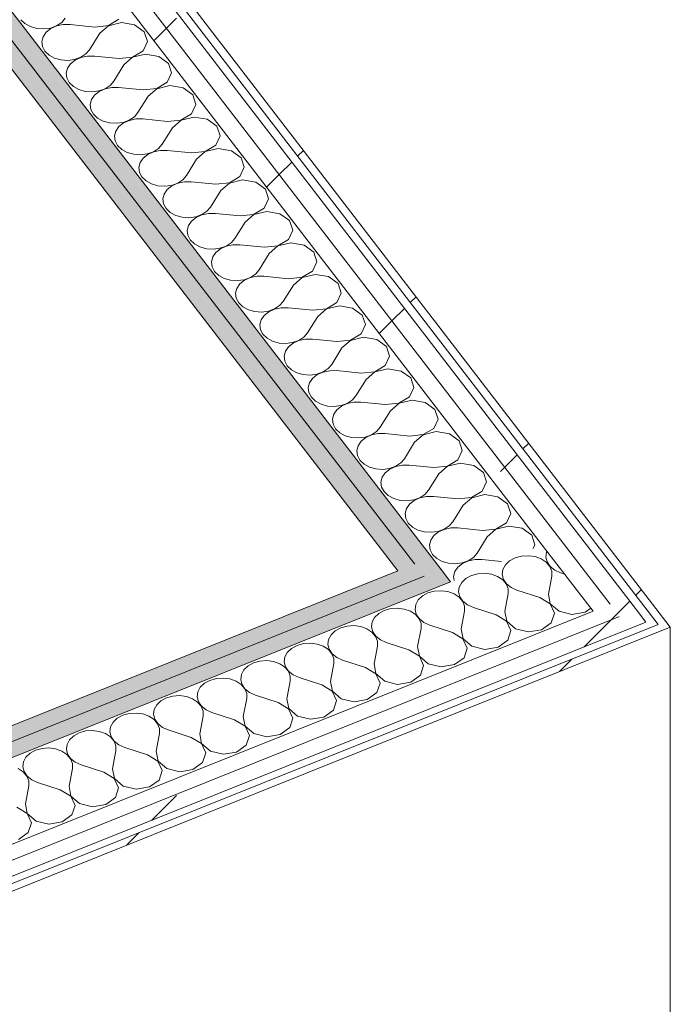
# Model space of a CAD drawing. Header units: millimetres. Extents: x -2220 to 52371, y -4077 to 6953.
# Tile 214 of 256: x 28670 to 29132, y 1370 to 2069. Entities that reach past the tile are written whole.
import ezdxf

# ---------------------------------------------------------------- set-up
doc = ezdxf.new("R2010")
doc.units = ezdxf.units.MM
doc.header["$MEASUREMENT"] = 0
doc.linetypes.add('Wipeout_Contour', pattern=[1000, 0, -1000])
doc.layers.add('Nuevo_08_E_Envans secs', color=7, linetype='Continuous')
doc.layers.add('Nuevo_08_E_Envans secs_Pluma_Nº__1', color=7, linetype='Continuous', lineweight=5)
doc.layers.add('Nuevo_08_E_Envans secs_Pluma_Nº__47', color=7, linetype='Continuous', lineweight=20)
for name, color, linetype, lineweight, true_color in [('Nuevo_08_E_Envans secs_Pluma_Nº__102', 7, 'Continuous', 5, 0xcccccc), ('Nuevo_08_E_Envans secs_Pluma_Nº__171', 171, 'Continuous', 13, 0xaaaaff), ('Nuevo_08_E_Envans secs_Pluma_Nº__177', 7, 'Continuous', 15, 0xf7e046), ('Nuevo_08_E_Envans secs_Pluma_Nº__79', 7, 'Continuous', 5, 0xaaffd5)]:
    doc.layers.add(name, color=color, linetype=linetype, lineweight=lineweight, true_color=true_color)
pattern_1 = [(45, (42615.74, 4689.65), (-183.8478, 183.8478), [195, -65]), (45, (42615.74, 4873.5), (-183.8478, 183.8478), [195, -65])]

# ---------------------------------------------------------------- blocks, each defined once
blk = doc.blocks.new('*X301', base_point=(42615.74, 4689.65))
at = {"layer": 'Nuevo_08_E_Envans secs_Pluma_Nº__102', "color": 254, "linetype": 'Continuous', "lineweight": 5, "true_color": 0xcccccc}
for p, q in [((29043.9, 1691.14), (29043.44, 1687.63)), ((29044.22, 1691.73), (29043.9, 1691.14)), ((29017.7, 1684.83), (29014.75, 1682.02)), ((29021.6, 1686.95), (29017.7, 1684.83)), ((29026.15, 1688.22), (29021.6, 1686.95)), ((29031.01, 1688.54), (29026.15, 1688.22)), ((29035.81, 1687.89), (29031.01, 1688.54)), ((29040.17, 1686.32), (29035.81, 1687.89)), ((29043.78, 1683.95), (29040.17, 1686.32)), ((29043.44, 1687.63), (29044.32, 1684.16)), ((29044.32, 1684.16), (29046.48, 1681)), ((29012.97, 1678.73), (29012.51, 1675.23)), ((29014.75, 1682.02), (29012.97, 1678.73)), ((29046.35, 1680.95), (29043.78, 1683.95)), ((29047.69, 1677.56), (29046.35, 1680.95)), ((29046.48, 1681), (29049.75, 1678.39)), ((29047.7, 1674.04), (29047.69, 1677.56)), ((29049.75, 1678.39), (29053.89, 1676.52)), ((28986.77, 1672.42), (28983.82, 1669.61)), ((28990.67, 1674.54), (28986.77, 1672.42)), ((28995.22, 1675.81), (28990.67, 1674.54)), ((29000.08, 1676.14), (28995.22, 1675.81)), ((29004.88, 1675.49), (29000.08, 1676.14)), ((29009.24, 1673.92), (29004.88, 1675.49)), ((29012.85, 1671.54), (29009.24, 1673.92)), ((29012.51, 1675.23), (29013.39, 1671.76)), ((29015.42, 1668.55), (29012.85, 1671.54)), ((29013.39, 1671.76), (29015.55, 1668.6)), ((29045.29, 1661.38), (29047.7, 1674.04)), ((29056.62, 1675.64), (29053.89, 1676.52)), ((28964.29, 1663.41), (28959.74, 1662.14)), ((28969.15, 1663.73), (28964.29, 1663.41)), ((28973.95, 1663.08), (28969.15, 1663.73)), ((28982.04, 1666.33), (28981.58, 1662.82)), ((28983.82, 1669.61), (28982.04, 1666.33)), ((29016.76, 1665.16), (29015.42, 1668.55)), ((29015.55, 1668.6), (29018.82, 1665.98)), ((29016.77, 1661.63), (29016.76, 1665.16)), ((29018.82, 1665.98), (29022.96, 1664.11)), ((29039.1, 1658.9), (29022.96, 1664.11)), ((28952.89, 1657.21), (28951.12, 1653.92)), ((28955.84, 1660.02), (28952.89, 1657.21)), ((28959.74, 1662.14), (28955.84, 1660.02)), ((28978.31, 1661.51), (28973.95, 1663.08)), ((28981.92, 1659.14), (28978.31, 1661.51)), ((28981.58, 1662.82), (28982.46, 1659.35)), ((28984.49, 1656.14), (28981.92, 1659.14)), ((28982.46, 1659.35), (28984.62, 1656.19)), ((28985.83, 1652.75), (28984.49, 1656.14)), ((28984.62, 1656.19), (28987.89, 1653.58)), ((29014.36, 1648.98), (29016.77, 1661.63)), ((29046.51, 1654.42), (29039.1, 1658.9)), ((29045.29, 1661.38), (29046.64, 1654.47)), ((28928.81, 1649.73), (28924.91, 1647.61)), ((28933.36, 1651), (28928.81, 1649.73)), ((28938.22, 1651.33), (28933.36, 1651)), ((28943.02, 1650.68), (28938.22, 1651.33)), ((28947.39, 1649.11), (28943.02, 1650.68)), ((28951.12, 1653.92), (28950.65, 1650.42)), ((28950.65, 1650.42), (28951.53, 1646.95)), ((28983.43, 1636.57), (28985.84, 1649.23)), ((28985.84, 1649.23), (28985.83, 1652.75)), ((28987.89, 1653.58), (28992.03, 1651.71)), ((29008.17, 1646.5), (28992.03, 1651.71)), ((29049.55, 1647.79), (29046.51, 1654.42)), ((29046.64, 1654.47), (29052.82, 1649.1)), ((29071.39, 1648.47), (29075.34, 1651.31)), ((28921.96, 1644.8), (28920.19, 1641.52)), ((28924.91, 1647.61), (28921.96, 1644.8)), ((28950.99, 1646.73), (28947.39, 1649.11)), ((28953.56, 1643.74), (28950.99, 1646.73)), ((28951.53, 1646.95), (28953.69, 1643.79)), ((28954.91, 1640.35), (28953.56, 1643.74)), ((28953.69, 1643.79), (28956.96, 1641.17)), ((29015.58, 1642.01), (29008.17, 1646.5)), ((29014.36, 1648.98), (29015.71, 1642.06)), ((29047.31, 1641), (29049.55, 1647.79)), ((29052.82, 1649.1), (29061.98, 1646.88)), ((29061.98, 1646.88), (29071.39, 1648.47)), ((28893.98, 1635.21), (28891.03, 1632.4)), ((28897.88, 1637.33), (28893.98, 1635.21)), ((28902.43, 1638.6), (28897.88, 1637.33)), ((28907.29, 1638.92), (28902.43, 1638.6)), ((28912.09, 1638.27), (28907.29, 1638.92)), ((28916.46, 1636.7), (28912.09, 1638.27)), ((28920.06, 1634.33), (28916.46, 1636.7)), ((28920.19, 1641.52), (28919.72, 1638.01)), ((28919.72, 1638.01), (28920.6, 1634.54)), ((28952.5, 1624.17), (28954.91, 1636.82)), ((28954.91, 1636.82), (28954.91, 1640.35)), ((28956.96, 1641.17), (28961.1, 1639.31)), ((28977.24, 1634.09), (28961.1, 1639.31)), ((28983.43, 1636.57), (28984.78, 1629.66)), ((29018.62, 1635.39), (29015.58, 1642.01)), ((29015.71, 1642.06), (29021.89, 1636.7)), ((29016.38, 1628.59), (29018.62, 1635.39)), ((29021.89, 1636.7), (29031.05, 1634.48)), ((29031.05, 1634.48), (29040.46, 1636.07)), ((29040.46, 1636.07), (29047.31, 1641)), ((28889.26, 1629.11), (28888.79, 1625.61)), ((28891.03, 1632.4), (28889.26, 1629.11)), ((28922.64, 1631.33), (28920.06, 1634.33)), ((28920.6, 1634.54), (28922.76, 1631.38)), ((28923.98, 1627.94), (28922.64, 1631.33)), ((28922.76, 1631.38), (28926.03, 1628.77)), ((28926.03, 1628.77), (28930.17, 1626.9)), ((28984.65, 1629.61), (28977.24, 1634.09)), ((28987.69, 1622.98), (28984.65, 1629.61)), ((28984.78, 1629.66), (28990.96, 1624.29)), ((29009.53, 1623.66), (29016.38, 1628.59)), ((28863.05, 1622.8), (28860.1, 1619.99)), ((28866.95, 1624.92), (28863.05, 1622.8)), ((28871.5, 1626.19), (28866.95, 1624.92)), ((28876.36, 1626.52), (28871.5, 1626.19)), ((28881.16, 1625.87), (28876.36, 1626.52)), ((28885.53, 1624.3), (28881.16, 1625.87)), ((28889.13, 1621.92), (28885.53, 1624.3)), ((28888.79, 1625.61), (28889.67, 1622.14)), ((28891.71, 1618.93), (28889.13, 1621.92)), ((28889.67, 1622.14), (28891.83, 1618.98)), ((28921.57, 1611.76), (28923.98, 1624.42)), ((28923.98, 1624.42), (28923.98, 1627.94)), ((28946.31, 1621.69), (28930.17, 1626.9)), ((28953.72, 1617.2), (28946.31, 1621.69)), ((28952.5, 1624.17), (28953.85, 1617.25)), ((28985.45, 1616.19), (28987.69, 1622.98)), ((28990.96, 1624.29), (29000.12, 1622.07)), ((29000.12, 1622.07), (29009.53, 1623.66)), ((28858.33, 1616.71), (28857.86, 1613.2)), ((28860.1, 1619.99), (28858.33, 1616.71)), ((28893.05, 1615.54), (28891.71, 1618.93)), ((28891.83, 1618.98), (28895.1, 1616.36)), ((28893.05, 1612.01), (28893.05, 1615.54)), ((28895.1, 1616.36), (28899.24, 1614.5)), ((28915.39, 1609.28), (28899.24, 1614.5)), ((28956.76, 1610.58), (28953.72, 1617.2)), ((28953.85, 1617.25), (28960.03, 1611.89)), ((28978.61, 1611.26), (28985.45, 1616.19)), ((28829.17, 1607.59), (28827.4, 1604.31)), ((28832.12, 1610.4), (28829.17, 1607.59)), ((28836.02, 1612.52), (28832.12, 1610.4)), ((28840.57, 1613.79), (28836.02, 1612.52)), ((28845.43, 1614.11), (28840.57, 1613.79)), ((28850.23, 1613.46), (28845.43, 1614.11)), ((28854.6, 1611.89), (28850.23, 1613.46)), ((28858.2, 1609.52), (28854.6, 1611.89)), ((28857.86, 1613.2), (28858.74, 1609.73)), ((28860.78, 1606.52), (28858.2, 1609.52)), ((28858.74, 1609.73), (28860.9, 1606.57)), ((28890.64, 1599.36), (28893.05, 1612.01)), ((28922.79, 1604.8), (28915.39, 1609.28)), ((28921.57, 1611.76), (28922.92, 1604.85)), ((28954.52, 1603.78), (28956.76, 1610.58)), ((28960.03, 1611.89), (28969.19, 1609.67)), ((28969.19, 1609.67), (28978.61, 1611.26)), ((28809.64, 1601.38), (28805.09, 1600.11)), ((28814.5, 1601.71), (28809.64, 1601.38)), ((28819.3, 1601.06), (28814.5, 1601.71)), ((28823.67, 1599.49), (28819.3, 1601.06)), ((28827.4, 1604.31), (28826.93, 1600.8)), ((28826.93, 1600.8), (28827.81, 1597.33)), ((28862.12, 1603.13), (28860.78, 1606.52)), ((28860.9, 1606.57), (28864.17, 1603.96)), ((28862.12, 1599.61), (28862.12, 1603.13)), ((28864.17, 1603.96), (28868.31, 1602.09)), ((28884.46, 1596.88), (28868.31, 1602.09)), ((28925.83, 1598.17), (28922.79, 1604.8)), ((28922.92, 1604.85), (28929.1, 1599.48)), ((28947.68, 1598.85), (28954.52, 1603.78)), ((28798.24, 1595.18), (28796.47, 1591.9)), ((28801.19, 1597.99), (28798.24, 1595.18)), ((28805.09, 1600.11), (28801.19, 1597.99)), ((28827.27, 1597.11), (28823.67, 1599.49)), ((28829.85, 1594.12), (28827.27, 1597.11)), ((28827.81, 1597.33), (28829.97, 1594.17)), ((28831.19, 1590.73), (28829.85, 1594.12)), ((28829.97, 1594.17), (28833.24, 1591.55)), ((28859.71, 1586.95), (28862.12, 1599.61)), ((28891.87, 1592.39), (28884.46, 1596.88)), ((28890.64, 1599.36), (28891.99, 1592.44)), ((28923.59, 1591.38), (28925.83, 1598.17)), ((28929.1, 1599.48), (28938.26, 1597.26)), ((28938.26, 1597.26), (28947.68, 1598.85)), ((28774.16, 1587.71), (28770.26, 1585.59)), ((28778.71, 1588.98), (28774.16, 1587.71)), ((28783.57, 1589.3), (28778.71, 1588.98)), ((28788.37, 1588.65), (28783.57, 1589.3)), ((28792.74, 1587.08), (28788.37, 1588.65)), ((28796.35, 1584.71), (28792.74, 1587.08)), ((28796.47, 1591.9), (28796, 1588.39)), ((28796, 1588.39), (28796.88, 1584.92)), ((28828.78, 1574.55), (28831.2, 1587.2)), ((28831.2, 1587.2), (28831.19, 1590.73)), ((28833.24, 1591.55), (28837.38, 1589.69)), ((28853.53, 1584.47), (28837.38, 1589.69)), ((28859.71, 1586.95), (28861.06, 1580.04)), ((28894.9, 1585.77), (28891.87, 1592.39)), ((28891.99, 1592.44), (28898.17, 1587.08)), ((28898.17, 1587.08), (28907.33, 1584.86)), ((28907.33, 1584.86), (28916.75, 1586.45)), ((28916.75, 1586.45), (28923.59, 1591.38)), ((28765.54, 1579.5), (28765.07, 1575.99)), ((28767.31, 1582.78), (28765.54, 1579.5)), ((28770.26, 1585.59), (28767.31, 1582.78)), ((28798.92, 1581.71), (28796.35, 1584.71)), ((28796.88, 1584.92), (28799.04, 1581.76)), ((28800.26, 1578.32), (28798.92, 1581.71)), ((28799.04, 1581.76), (28802.31, 1579.15)), ((28860.94, 1579.99), (28853.53, 1584.47)), ((28863.98, 1573.36), (28860.94, 1579.99)), ((28861.06, 1580.04), (28867.24, 1574.67)), ((28892.67, 1578.97), (28894.9, 1585.77)), ((28739.33, 1573.18), (28736.38, 1570.37)), ((28743.23, 1575.3), (28739.33, 1573.18)), ((28747.78, 1576.57), (28743.23, 1575.3)), ((28752.64, 1576.9), (28747.78, 1576.57)), ((28757.44, 1576.25), (28752.64, 1576.9)), ((28761.81, 1574.68), (28757.44, 1576.25)), ((28765.42, 1572.3), (28761.81, 1574.68)), ((28765.07, 1575.99), (28765.95, 1572.52)), ((28767.99, 1569.31), (28765.42, 1572.3)), ((28765.95, 1572.52), (28768.11, 1569.36)), ((28797.85, 1562.14), (28800.27, 1574.8)), ((28800.27, 1574.8), (28800.26, 1578.32)), ((28802.31, 1579.15), (28806.45, 1577.28)), ((28822.6, 1572.07), (28806.45, 1577.28)), ((28828.78, 1574.55), (28830.13, 1567.63)), ((28861.74, 1566.57), (28863.98, 1573.36)), ((28867.24, 1574.67), (28876.4, 1572.45)), ((28876.4, 1572.45), (28885.82, 1574.04)), ((28885.82, 1574.04), (28892.67, 1578.97)), ((28734.61, 1567.09), (28734.14, 1563.58)), ((28736.38, 1570.37), (28734.61, 1567.09)), ((28769.33, 1565.92), (28767.99, 1569.31)), ((28768.11, 1569.36), (28771.39, 1566.74)), ((28769.34, 1562.39), (28769.33, 1565.92)), ((28771.39, 1566.74), (28775.52, 1564.88)), ((28830.01, 1567.58), (28822.6, 1572.07)), ((28833.05, 1560.96), (28830.01, 1567.58)), ((28830.13, 1567.63), (28836.31, 1562.27)), ((28854.89, 1561.64), (28861.74, 1566.57)), ((28708.4, 1560.78), (28705.45, 1557.97)), ((28712.3, 1562.9), (28708.4, 1560.78)), ((28716.86, 1564.17), (28712.3, 1562.9)), ((28721.71, 1564.49), (28716.86, 1564.17)), ((28726.51, 1563.84), (28721.71, 1564.49)), ((28730.88, 1562.27), (28726.51, 1563.84)), ((28734.49, 1559.9), (28730.88, 1562.27)), ((28734.14, 1563.58), (28735.03, 1560.11)), ((28737.06, 1556.9), (28734.49, 1559.9)), ((28735.03, 1560.11), (28737.18, 1556.95)), ((28766.92, 1549.74), (28769.34, 1562.39)), ((28791.67, 1559.66), (28775.52, 1564.88)), ((28799.08, 1555.18), (28791.67, 1559.66)), ((28797.85, 1562.14), (28799.2, 1555.23)), ((28830.81, 1554.16), (28833.05, 1560.96)), ((28836.31, 1562.27), (28845.48, 1560.05)), ((28845.48, 1560.05), (28854.89, 1561.64)), ((28685.93, 1551.76), (28681.37, 1550.49)), ((28690.79, 1552.09), (28685.93, 1551.76)), ((28695.58, 1551.44), (28690.79, 1552.09)), ((28699.95, 1549.87), (28695.58, 1551.44)), ((28703.68, 1554.69), (28703.22, 1551.18)), ((28705.45, 1557.97), (28703.68, 1554.69)), ((28738.4, 1553.51), (28737.06, 1556.9)), ((28737.18, 1556.95), (28740.46, 1554.34)), ((28738.41, 1549.99), (28738.4, 1553.51)), ((28740.46, 1554.34), (28744.59, 1552.47)), ((28760.74, 1547.26), (28744.59, 1552.47)), ((28802.12, 1548.55), (28799.08, 1555.18)), ((28799.2, 1555.23), (28805.38, 1549.86)), ((28823.96, 1549.23), (28830.81, 1554.16)), ((28674.52, 1545.56), (28672.75, 1542.28)), ((28677.47, 1548.37), (28674.52, 1545.56)), ((28681.37, 1550.49), (28677.47, 1548.37)), ((28703.56, 1547.49), (28699.95, 1549.87)), ((28703.22, 1551.18), (28704.1, 1547.71)), ((28706.13, 1544.5), (28703.56, 1547.49)), ((28704.1, 1547.71), (28706.25, 1544.55)), ((28707.47, 1541.11), (28706.13, 1544.5)), ((28706.25, 1544.55), (28709.53, 1541.93)), ((28735.99, 1537.33), (28738.41, 1549.99)), ((28768.15, 1542.77), (28760.74, 1547.26)), ((28766.92, 1549.74), (28768.27, 1542.82)), ((28799.88, 1541.76), (28802.12, 1548.55)), ((28805.38, 1549.86), (28814.55, 1547.64)), ((28814.55, 1547.64), (28823.96, 1549.23)), ((28672.63, 1535.09), (28669.02, 1537.46)), ((28672.75, 1542.28), (28672.29, 1538.77)), ((28672.29, 1538.77), (28673.17, 1535.31)), ((28705.07, 1524.93), (28707.48, 1537.59)), ((28707.48, 1537.59), (28707.47, 1541.11)), ((28709.53, 1541.93), (28713.66, 1540.07)), ((28729.81, 1534.85), (28713.66, 1540.07)), ((28735.99, 1537.33), (28737.34, 1530.42)), ((28771.19, 1536.15), (28768.15, 1542.77)), ((28768.27, 1542.82), (28774.45, 1537.46)), ((28774.45, 1537.46), (28783.62, 1535.24)), ((28793.03, 1536.83), (28799.88, 1541.76)), ((28675.2, 1532.09), (28672.63, 1535.09)), ((28673.17, 1535.31), (28675.32, 1532.14)), ((28676.54, 1528.71), (28675.2, 1532.09)), ((28675.32, 1532.14), (28678.6, 1529.53)), ((28737.22, 1530.37), (28729.81, 1534.85)), ((28740.26, 1523.74), (28737.22, 1530.37)), ((28737.34, 1530.42), (28743.52, 1525.05)), ((28768.95, 1529.35), (28771.19, 1536.15)), ((28783.62, 1535.24), (28793.03, 1536.83)), ((28674.14, 1512.52), (28676.55, 1525.18)), ((28676.55, 1525.18), (28676.54, 1528.71)), ((28678.6, 1529.53), (28682.73, 1527.66)), ((28698.88, 1522.45), (28682.73, 1527.66)), ((28705.07, 1524.93), (28706.41, 1518.01)), ((28738.02, 1516.95), (28740.26, 1523.74)), ((28743.52, 1525.05), (28752.69, 1522.83)), ((28752.69, 1522.83), (28762.1, 1524.42)), ((28762.1, 1524.42), (28768.95, 1529.35)), ((28706.29, 1517.96), (28698.88, 1522.45)), ((28709.33, 1511.34), (28706.29, 1517.96)), ((28706.41, 1518.01), (28712.59, 1512.65)), ((28731.17, 1512.02), (28738.02, 1516.95)), ((28675.36, 1505.56), (28667.95, 1510.04)), ((28674.14, 1512.52), (28675.48, 1505.61)), ((28707.09, 1504.54), (28709.33, 1511.34)), ((28712.59, 1512.65), (28721.76, 1510.43)), ((28721.76, 1510.43), (28731.17, 1512.02)), ((28678.4, 1498.93), (28675.36, 1505.56)), ((28675.48, 1505.61), (28681.66, 1500.24)), ((28700.24, 1499.62), (28707.09, 1504.54)), ((28676.16, 1492.14), (28678.4, 1498.93)), ((28681.66, 1500.24), (28690.83, 1498.02)), ((28690.83, 1498.02), (28700.24, 1499.62)), ((28669.31, 1487.21), (28676.16, 1492.14))]:
    blk.add_line(p, q, dxfattribs=at)
blk = doc.blocks.new('Elem Sección_224_2', base_point=(42615.74, 4689.65))
at = {"layer": 'Nuevo_08_E_Envans secs_Pluma_Nº__79', "linetype": 'Continuous', "lineweight": 5, "true_color": 0xaaffd5}
for points in [[(27600.99, 1141.44), (27600.99, 1130.04), (28957.13, 1673.95), (28950.42, 1682.66)], [(27600.99, 1130.04), (27600.99, 1118.65), (28975.89, 1670.08), (28969.19, 1678.79), (28957.13, 1673.95)]]:
    blk.add_hatch(color=121, dxfattribs=at).paths.add_polyline_path(points)
at = {"layer": 'Nuevo_08_E_Envans secs', "lineweight": 0}
blk.add_blockref('*X301', (42615.74, 4689.65), dxfattribs=at)
at = {"color": 254, "linetype": 'Wipeout_Contour', "lineweight": 0, "ltscale": 142698.125829}
blk.add_wipeout([(27600.99, 1034.48), (29114.47, 1641.5), (29107.77, 1650.2), (29095.71, 1645.37), (27600.99, 1045.88)], dxfattribs=at).dxf.layer = 'Nuevo_08_E_Envans secs'
at = {"layer": 'Nuevo_08_E_Envans secs_Pluma_Nº__177', "linetype": 'Continuous', "lineweight": 15, "true_color": 0xf7e046}
h = blk.add_hatch(dxfattribs=at)
h.set_pattern_fill('Panellat_HPL_0002', color=53, style=0, pattern_type=2)
h.set_pattern_definition(pattern_1)
h.paths.add_polyline_path([(27600.99, 1034.48), (29114.47, 1641.5), (29107.77, 1650.2), (29095.71, 1645.37), (27600.99, 1045.88)])
at = {"color": 254, "linetype": 'Wipeout_Contour', "lineweight": 0, "ltscale": 142643.437328}
blk.add_wipeout([(27600.99, 1057.28), (27600.99, 1045.88), (29095.71, 1645.37), (29089, 1654.07), (29076.94, 1649.24)], dxfattribs=at).dxf.layer = 'Nuevo_08_E_Envans secs'
at = {"layer": 'Nuevo_08_E_Envans secs_Pluma_Nº__177', "linetype": 'Continuous', "lineweight": 15, "true_color": 0xf7e046}
h = blk.add_hatch(dxfattribs=at)
h.set_pattern_fill('Panellat_HPL_0002', color=53, style=0, pattern_type=2)
h.set_pattern_definition(pattern_1)
h.paths.add_polyline_path([(27600.99, 1057.28), (27600.99, 1045.88), (29095.71, 1645.37), (29089, 1654.07), (29076.94, 1649.24)])
at = {"color": 254, "linetype": 'Wipeout_Contour', "lineweight": 0, "ltscale": 113592.899743}
blk.add_wipeout([(27600.99, 1023.96), (29131.79, 1637.92), (29128.7, 1641.94), (27600.99, 1029.22)], dxfattribs=at).dxf.layer = 'Nuevo_08_E_Envans secs'
at = {"layer": 'Nuevo_08_E_Envans secs_Pluma_Nº__171', "linetype": 'Continuous', "lineweight": 13, "true_color": 0xaaaaff}
h = blk.add_hatch(dxfattribs=at)
h.set_pattern_fill('Panellat_HPL_0002', color=161, style=0, pattern_type=2)
h.set_pattern_definition(pattern_1)
h.paths.add_polyline_path([(27600.99, 1023.96), (29131.79, 1637.92), (29128.7, 1641.94), (27600.99, 1029.22)])
at = {"layer": 'Nuevo_08_E_Envans secs_Pluma_Nº__1', "color": 7, "linetype": 'Continuous', "lineweight": 5}
for p, q in [((28938.36, 1677.82), (27600.99, 1141.44)), ((28957.13, 1673.95), (27600.99, 1130.04)), ((28975.89, 1670.08), (27600.99, 1118.65)), ((29076.94, 1649.24), (27600.99, 1057.28)), ((29095.71, 1645.37), (27600.99, 1045.88)), ((29114.47, 1641.5), (27600.99, 1034.48)), ((29123.13, 1639.71), (27600.99, 1029.22)), ((29131.79, 1637.92), (27600.99, 1023.96)), ((29128.7, 1641.94), (29131.79, 1637.92))]:
    blk.add_line(p, q, dxfattribs=at)
at = {"layer": 'Nuevo_08_E_Envans secs_Pluma_Nº__47', "color": 7, "linetype": 'Continuous', "lineweight": 20}
blk.add_line((29131.79, 635.36), (29131.79, 1637.92), dxfattribs=at)
blk = doc.blocks.new('*X331', base_point=(42615.74, 4689.65))
at = {"layer": 'Nuevo_08_E_Envans secs_Pluma_Nº__102', "color": 254, "linetype": 'Continuous', "lineweight": 5, "true_color": 0xcccccc}
for p, q in [((28670.85, 2068.97), (28673.78, 2066.16)), ((28699.87, 2066.99), (28702.45, 2069.98)), ((28732.99, 2064.76), (28740.42, 2069.23)), ((28673.78, 2066.16), (28677.67, 2064.03)), ((28677.67, 2064.03), (28682.22, 2062.75)), ((28682.22, 2062.75), (28687.08, 2062.42)), ((28687.08, 2062.42), (28691.88, 2063.06)), ((28692.18, 2062.67), (28688.89, 2060.06)), ((28691.88, 2063.06), (28696.25, 2064.62)), ((28696.32, 2064.53), (28692.18, 2062.67)), ((28696.25, 2064.62), (28699.87, 2066.99)), ((28701.01, 2065.5), (28696.32, 2064.53)), ((28705.89, 2065.51), (28701.01, 2065.5)), ((28723.42, 2063.78), (28705.89, 2065.51)), ((28723.42, 2063.78), (28732.99, 2064.76)), ((28733.06, 2064.67), (28726.85, 2059.31)), ((28742.23, 2066.87), (28733.06, 2064.67)), ((28751.64, 2065.26), (28742.23, 2066.87)), ((28758.46, 2060.32), (28751.64, 2065.26)), ((28686.72, 2056.9), (28685.83, 2053.44)), ((28688.89, 2060.06), (28686.72, 2056.9)), ((28726.85, 2059.31), (28719.64, 2047.65)), ((28760.67, 2053.52), (28758.46, 2060.32)), ((28685.83, 2053.44), (28686.27, 2049.93)), ((28686.27, 2049.93), (28688.03, 2046.64)), ((28717.06, 2044.66), (28719.64, 2047.65)), ((28757.6, 2046.9), (28760.67, 2053.52)), ((28688.03, 2046.64), (28690.97, 2043.83)), ((28690.97, 2043.83), (28694.86, 2041.7)), ((28694.86, 2041.7), (28699.41, 2040.42)), ((28704.27, 2040.09), (28709.07, 2040.73)), ((28709.07, 2040.73), (28713.44, 2042.29)), ((28713.51, 2042.2), (28709.37, 2040.34)), ((28713.44, 2042.29), (28717.06, 2044.66)), ((28718.2, 2043.17), (28713.51, 2042.2)), ((28723.08, 2043.18), (28718.2, 2043.17)), ((28740.6, 2041.45), (28723.08, 2043.18)), ((28740.6, 2041.45), (28750.18, 2042.43)), ((28750.25, 2042.34), (28744.04, 2036.98)), ((28750.18, 2042.43), (28757.6, 2046.9)), ((28759.42, 2044.54), (28750.25, 2042.34)), ((28768.82, 2042.93), (28759.42, 2044.54)), ((28775.65, 2037.99), (28768.82, 2042.93)), ((28699.41, 2040.42), (28704.27, 2040.09)), ((28703.91, 2034.57), (28703.01, 2031.11)), ((28706.08, 2037.73), (28703.91, 2034.57)), ((28709.37, 2040.34), (28706.08, 2037.73)), ((28744.04, 2036.98), (28736.83, 2025.32)), ((28777.86, 2031.19), (28775.65, 2037.99)), ((28703.01, 2031.11), (28703.46, 2027.6)), ((28703.46, 2027.6), (28705.22, 2024.31)), ((28774.79, 2024.57), (28777.86, 2031.19)), ((28705.22, 2024.31), (28708.16, 2021.5)), ((28708.16, 2021.5), (28712.05, 2019.37)), ((28726.25, 2018.4), (28730.63, 2019.96)), ((28730.7, 2019.87), (28726.55, 2018.01)), ((28730.63, 2019.96), (28734.25, 2022.33)), ((28735.39, 2020.84), (28730.7, 2019.87)), ((28734.25, 2022.33), (28736.83, 2025.32)), ((28740.27, 2020.85), (28735.39, 2020.84)), ((28757.79, 2019.12), (28740.27, 2020.85)), ((28757.79, 2019.12), (28767.36, 2020.1)), ((28767.43, 2020.01), (28761.23, 2014.66)), ((28767.36, 2020.1), (28774.79, 2024.57)), ((28776.61, 2022.21), (28767.43, 2020.01)), ((28786.01, 2020.6), (28776.61, 2022.21)), ((28792.84, 2015.66), (28786.01, 2020.6)), ((28712.05, 2019.37), (28716.6, 2018.09)), ((28716.6, 2018.09), (28721.46, 2017.76)), ((28723.27, 2015.4), (28721.1, 2012.25)), ((28721.46, 2017.76), (28726.25, 2018.4)), ((28726.55, 2018.01), (28723.27, 2015.4)), ((28761.23, 2014.66), (28754.02, 2002.99)), ((28795.05, 2008.86), (28792.84, 2015.66)), ((28721.1, 2012.25), (28720.2, 2008.78)), ((28720.2, 2008.78), (28720.65, 2005.27)), ((28791.98, 2002.24), (28795.05, 2008.86)), ((28720.65, 2005.27), (28722.41, 2001.98)), ((28722.41, 2001.98), (28725.35, 1999.17)), ((28725.35, 1999.17), (28729.24, 1997.04)), ((28747.82, 1997.63), (28751.44, 2000)), ((28751.44, 2000), (28754.02, 2002.99)), ((28757.46, 1998.52), (28752.58, 1998.51)), ((28774.98, 1996.79), (28757.46, 1998.52)), ((28784.55, 1997.77), (28791.98, 2002.24)), ((28793.8, 1999.89), (28784.62, 1997.68)), ((28803.2, 1998.27), (28793.8, 1999.89)), ((28729.24, 1997.04), (28733.79, 1995.76)), ((28733.79, 1995.76), (28738.64, 1995.43)), ((28740.46, 1993.07), (28738.29, 1989.92)), ((28738.64, 1995.43), (28743.44, 1996.07)), ((28743.74, 1995.68), (28740.46, 1993.07)), ((28743.44, 1996.07), (28747.82, 1997.63)), ((28747.89, 1997.54), (28743.74, 1995.68)), ((28752.58, 1998.51), (28747.89, 1997.54)), ((28778.42, 1992.33), (28771.21, 1980.66)), ((28774.98, 1996.79), (28784.55, 1997.77)), ((28784.62, 1997.68), (28778.42, 1992.33)), ((28810.03, 1993.33), (28803.2, 1998.27)), ((28812.24, 1986.54), (28810.03, 1993.33)), ((28738.29, 1989.92), (28737.39, 1986.45)), ((28737.39, 1986.45), (28737.84, 1982.94)), ((28809.17, 1979.91), (28812.24, 1986.54)), ((28737.84, 1982.94), (28739.6, 1979.65)), ((28739.6, 1979.65), (28742.54, 1976.84)), ((28765.01, 1975.3), (28768.63, 1977.67)), ((28768.63, 1977.67), (28771.21, 1980.66)), ((28801.74, 1975.45), (28809.17, 1979.91)), ((28810.99, 1977.56), (28801.81, 1975.35)), ((28820.39, 1975.95), (28810.99, 1977.56)), ((28742.54, 1976.84), (28746.43, 1974.71)), ((28746.43, 1974.71), (28750.98, 1973.43)), ((28750.98, 1973.43), (28755.83, 1973.1)), ((28757.65, 1970.74), (28755.48, 1967.59)), ((28755.83, 1973.1), (28760.63, 1973.74)), ((28760.93, 1973.35), (28757.65, 1970.74)), ((28760.63, 1973.74), (28765.01, 1975.3)), ((28765.08, 1975.21), (28760.93, 1973.35)), ((28769.77, 1976.19), (28765.08, 1975.21)), ((28774.65, 1976.19), (28769.77, 1976.19)), ((28792.17, 1974.46), (28774.65, 1976.19)), ((28792.17, 1974.46), (28801.74, 1975.45)), ((28801.81, 1975.35), (28795.61, 1970)), ((28827.22, 1971), (28820.39, 1975.95)), ((28829.43, 1964.21), (28827.22, 1971)), ((28755.48, 1967.59), (28754.58, 1964.12)), ((28754.58, 1964.12), (28755.03, 1960.61)), ((28795.61, 1970), (28788.4, 1958.33)), ((28826.36, 1957.58), (28829.43, 1964.21)), ((28755.03, 1960.61), (28756.79, 1957.33)), ((28756.79, 1957.33), (28759.73, 1954.51)), ((28785.81, 1955.34), (28788.4, 1958.33)), ((28818.93, 1953.12), (28826.36, 1957.58)), ((28759.73, 1954.51), (28763.62, 1952.38)), ((28763.62, 1952.38), (28768.16, 1951.11)), ((28768.16, 1951.11), (28773.02, 1950.77)), ((28773.02, 1950.77), (28777.82, 1951.41)), ((28778.12, 1951.02), (28774.84, 1948.42)), ((28777.82, 1951.41), (28782.2, 1952.97)), ((28782.27, 1952.88), (28778.12, 1951.02)), ((28782.2, 1952.97), (28785.81, 1955.34)), ((28786.96, 1953.86), (28782.27, 1952.88)), ((28791.84, 1953.87), (28786.96, 1953.86)), ((28809.36, 1952.14), (28791.84, 1953.87)), ((28809.36, 1952.14), (28818.93, 1953.12)), ((28819, 1953.03), (28812.8, 1947.67)), ((28828.17, 1955.23), (28819, 1953.03)), ((28837.58, 1953.62), (28828.17, 1955.23)), ((28844.41, 1948.68), (28837.58, 1953.62)), ((28772.66, 1945.26), (28771.77, 1941.79)), ((28774.84, 1948.42), (28772.66, 1945.26)), ((28812.8, 1947.67), (28805.59, 1936)), ((28846.62, 1941.88), (28844.41, 1948.68)), ((28771.77, 1941.79), (28772.22, 1938.28)), ((28772.22, 1938.28), (28773.98, 1935)), ((28803, 1933.01), (28805.59, 1936)), ((28843.55, 1935.26), (28846.62, 1941.88)), ((28773.98, 1935), (28776.92, 1932.18)), ((28776.92, 1932.18), (28780.81, 1930.05)), ((28780.81, 1930.05), (28785.35, 1928.78)), ((28785.35, 1928.78), (28790.21, 1928.44)), ((28790.21, 1928.44), (28795.01, 1929.08)), ((28795.31, 1928.69), (28792.03, 1926.09)), ((28795.01, 1929.08), (28799.39, 1930.65)), ((28799.45, 1930.56), (28795.31, 1928.69)), ((28799.39, 1930.65), (28803, 1933.01)), ((28804.15, 1931.53), (28799.45, 1930.56)), ((28809.03, 1931.54), (28804.15, 1931.53)), ((28826.55, 1929.81), (28809.03, 1931.54)), ((28826.55, 1929.81), (28836.12, 1930.79)), ((28836.19, 1930.7), (28829.99, 1925.34)), ((28836.12, 1930.79), (28843.55, 1935.26)), ((28845.36, 1932.9), (28836.19, 1930.7)), ((28854.77, 1931.29), (28845.36, 1932.9)), ((28861.6, 1926.35), (28854.77, 1931.29)), ((28789.85, 1922.93), (28788.96, 1919.46)), ((28792.03, 1926.09), (28789.85, 1922.93)), ((28829.99, 1925.34), (28822.78, 1913.67)), ((28863.81, 1919.55), (28861.6, 1926.35)), ((28788.96, 1919.46), (28789.41, 1915.96)), ((28789.41, 1915.96), (28791.17, 1912.67)), ((28860.74, 1912.93), (28863.81, 1919.55)), ((28791.17, 1912.67), (28794.1, 1909.85)), ((28794.1, 1909.85), (28797.99, 1907.73)), ((28797.99, 1907.73), (28802.54, 1906.45)), ((28812.2, 1906.75), (28816.57, 1908.32)), ((28816.64, 1908.23), (28812.5, 1906.37)), ((28816.57, 1908.32), (28820.19, 1910.68)), ((28821.33, 1909.2), (28816.64, 1908.23)), ((28820.19, 1910.68), (28822.78, 1913.67)), ((28826.21, 1909.21), (28821.33, 1909.2)), ((28843.74, 1907.48), (28826.21, 1909.21)), ((28843.74, 1907.48), (28853.31, 1908.46)), ((28853.38, 1908.37), (28847.18, 1903.01)), ((28853.31, 1908.46), (28860.74, 1912.93)), ((28862.55, 1910.57), (28853.38, 1908.37)), ((28871.96, 1908.96), (28862.55, 1910.57)), ((28878.78, 1904.02), (28871.96, 1908.96)), ((28802.54, 1906.45), (28807.4, 1906.12)), ((28809.21, 1903.76), (28807.04, 1900.6)), ((28807.4, 1906.12), (28812.2, 1906.75)), ((28812.5, 1906.37), (28809.21, 1903.76)), ((28847.18, 1903.01), (28839.97, 1891.34)), ((28880.99, 1897.22), (28878.78, 1904.02)), ((28807.04, 1900.6), (28806.15, 1897.14)), ((28806.15, 1897.14), (28806.6, 1893.63)), ((28877.93, 1890.6), (28880.99, 1897.22)), ((28806.6, 1893.63), (28808.36, 1890.34)), ((28808.36, 1890.34), (28811.29, 1887.52)), ((28811.29, 1887.52), (28815.18, 1885.4)), ((28833.76, 1885.99), (28837.38, 1888.35)), ((28838.52, 1886.87), (28833.83, 1885.9)), ((28837.38, 1888.35), (28839.97, 1891.34)), ((28843.4, 1886.88), (28838.52, 1886.87)), ((28860.93, 1885.15), (28843.4, 1886.88)), ((28870.5, 1886.13), (28877.93, 1890.6)), ((28879.74, 1888.24), (28870.57, 1886.04)), ((28889.15, 1886.63), (28879.74, 1888.24)), ((28815.18, 1885.4), (28819.73, 1884.12)), ((28819.73, 1884.12), (28824.59, 1883.79)), ((28826.4, 1881.43), (28824.23, 1878.27)), ((28824.59, 1883.79), (28829.39, 1884.43)), ((28829.69, 1884.04), (28826.4, 1881.43)), ((28829.39, 1884.43), (28833.76, 1885.99)), ((28833.83, 1885.9), (28829.69, 1884.04)), ((28864.36, 1880.68), (28857.15, 1869.02)), ((28860.93, 1885.15), (28870.5, 1886.13)), ((28870.57, 1886.04), (28864.36, 1880.68)), ((28895.97, 1881.69), (28889.15, 1886.63)), ((28898.18, 1874.89), (28895.97, 1881.69)), ((28824.23, 1878.27), (28823.34, 1874.81)), ((28823.34, 1874.81), (28823.79, 1871.3)), ((28895.12, 1868.27), (28898.18, 1874.89)), ((28823.79, 1871.3), (28825.55, 1868.01)), ((28825.55, 1868.01), (28828.48, 1865.2)), ((28850.95, 1863.66), (28854.57, 1866.03)), ((28854.57, 1866.03), (28857.15, 1869.02)), ((28887.69, 1863.8), (28895.12, 1868.27)), ((28896.93, 1865.91), (28887.76, 1863.71)), ((28906.34, 1864.3), (28896.93, 1865.91)), ((28828.48, 1865.2), (28832.37, 1863.07)), ((28832.37, 1863.07), (28836.92, 1861.79)), ((28836.92, 1861.79), (28841.78, 1861.46)), ((28843.59, 1859.1), (28841.42, 1855.94)), ((28841.78, 1861.46), (28846.58, 1862.1)), ((28846.88, 1861.71), (28843.59, 1859.1)), ((28846.58, 1862.1), (28850.95, 1863.66)), ((28851.02, 1863.57), (28846.88, 1861.71)), ((28855.71, 1864.54), (28851.02, 1863.57)), ((28860.59, 1864.55), (28855.71, 1864.54)), ((28878.12, 1862.82), (28860.59, 1864.55)), ((28878.12, 1862.82), (28887.69, 1863.8)), ((28887.76, 1863.71), (28881.55, 1858.35)), ((28913.16, 1859.36), (28906.34, 1864.3)), ((28915.37, 1852.56), (28913.16, 1859.36)), ((28841.42, 1855.94), (28840.52, 1852.48)), ((28840.52, 1852.48), (28840.97, 1848.97)), ((28881.55, 1858.35), (28874.34, 1846.69)), ((28912.3, 1845.94), (28915.37, 1852.56)), ((28840.97, 1848.97), (28842.73, 1845.68)), ((28842.73, 1845.68), (28845.67, 1842.87)), ((28871.76, 1843.7), (28874.34, 1846.69)), ((28904.88, 1841.47), (28912.3, 1845.94)), ((28845.67, 1842.87), (28849.56, 1840.74)), ((28849.56, 1840.74), (28854.11, 1839.46)), ((28854.11, 1839.46), (28858.97, 1839.13)), ((28858.97, 1839.13), (28863.77, 1839.77)), ((28864.07, 1839.38), (28860.78, 1836.77)), ((28863.77, 1839.77), (28868.14, 1841.33)), ((28868.21, 1841.24), (28864.07, 1839.38)), ((28868.14, 1841.33), (28871.76, 1843.7)), ((28872.9, 1842.21), (28868.21, 1841.24)), ((28877.78, 1842.22), (28872.9, 1842.21)), ((28895.3, 1840.49), (28877.78, 1842.22)), ((28895.3, 1840.49), (28904.88, 1841.47)), ((28904.94, 1841.38), (28898.74, 1836.03)), ((28914.12, 1843.58), (28904.94, 1841.38)), ((28923.52, 1841.97), (28914.12, 1843.58)), ((28930.35, 1837.03), (28923.52, 1841.97)), ((28858.61, 1833.61), (28857.71, 1830.15)), ((28860.78, 1836.77), (28858.61, 1833.61)), ((28898.74, 1836.03), (28891.53, 1824.36)), ((28932.56, 1830.23), (28930.35, 1837.03)), ((28857.71, 1830.15), (28858.16, 1826.64)), ((28858.16, 1826.64), (28859.92, 1823.35)), ((28888.95, 1821.37), (28891.53, 1824.36)), ((28929.49, 1823.61), (28932.56, 1830.23)), ((28859.92, 1823.35), (28862.86, 1820.54)), ((28862.86, 1820.54), (28866.75, 1818.41)), ((28866.75, 1818.41), (28871.3, 1817.13)), ((28871.3, 1817.13), (28876.16, 1816.8)), ((28876.16, 1816.8), (28880.95, 1817.44)), ((28881.25, 1817.05), (28877.97, 1814.44)), ((28880.95, 1817.44), (28885.33, 1819)), ((28885.4, 1818.91), (28881.25, 1817.05)), ((28885.33, 1819), (28888.95, 1821.37)), ((28890.09, 1819.88), (28885.4, 1818.91)), ((28894.97, 1819.89), (28890.09, 1819.88)), ((28912.49, 1818.16), (28894.97, 1819.89)), ((28912.49, 1818.16), (28922.06, 1819.14)), ((28922.13, 1819.05), (28915.93, 1813.7)), ((28922.06, 1819.14), (28929.49, 1823.61)), ((28931.31, 1821.25), (28922.13, 1819.05)), ((28940.71, 1819.64), (28931.31, 1821.25)), ((28947.54, 1814.7), (28940.71, 1819.64)), ((28875.8, 1811.29), (28874.9, 1807.82)), ((28877.97, 1814.44), (28875.8, 1811.29)), ((28915.93, 1813.7), (28908.72, 1802.03)), ((28949.75, 1807.9), (28947.54, 1814.7)), ((28874.9, 1807.82), (28875.35, 1804.31)), ((28875.35, 1804.31), (28877.11, 1801.02)), ((28946.68, 1801.28), (28949.75, 1807.9)), ((28877.11, 1801.02), (28880.05, 1798.21)), ((28880.05, 1798.21), (28883.94, 1796.08)), ((28883.94, 1796.08), (28888.49, 1794.8)), ((28898.14, 1795.11), (28902.52, 1796.67)), ((28902.59, 1796.58), (28898.44, 1794.72)), ((28902.52, 1796.67), (28906.14, 1799.04)), ((28907.28, 1797.55), (28902.59, 1796.58)), ((28906.14, 1799.04), (28908.72, 1802.03)), ((28912.16, 1797.56), (28907.28, 1797.55)), ((28929.68, 1795.83), (28912.16, 1797.56)), ((28929.68, 1795.83), (28939.25, 1796.81)), ((28939.32, 1796.72), (28933.12, 1791.37)), ((28939.25, 1796.81), (28946.68, 1801.28)), ((28948.5, 1798.93), (28939.32, 1796.72)), ((28957.9, 1797.32), (28948.5, 1798.93)), ((28964.73, 1792.37), (28957.9, 1797.32)), ((28888.49, 1794.8), (28893.34, 1794.47)), ((28892.99, 1788.96), (28892.09, 1785.49)), ((28895.16, 1792.11), (28892.99, 1788.96)), ((28893.34, 1794.47), (28898.14, 1795.11)), ((28898.44, 1794.72), (28895.16, 1792.11)), ((28933.12, 1791.37), (28925.91, 1779.7)), ((28966.94, 1785.58), (28964.73, 1792.37)), ((28892.09, 1785.49), (28892.54, 1781.98)), ((28892.54, 1781.98), (28894.3, 1778.69)), ((28963.87, 1778.95), (28966.94, 1785.58)), ((28894.3, 1778.69), (28897.24, 1775.88)), ((28897.24, 1775.88), (28901.13, 1773.75)), ((28919.71, 1774.34), (28923.33, 1776.71)), ((28924.47, 1775.23), (28919.78, 1774.25)), ((28923.33, 1776.71), (28925.91, 1779.7)), ((28929.35, 1775.23), (28924.47, 1775.23)), ((28946.87, 1773.5), (28929.35, 1775.23)), ((28956.44, 1774.49), (28963.87, 1778.95)), ((28965.69, 1776.6), (28956.51, 1774.4)), ((28975.09, 1774.99), (28965.69, 1776.6)), ((28981.92, 1770.04), (28975.09, 1774.99)), ((28901.13, 1773.75), (28905.68, 1772.47)), ((28905.68, 1772.47), (28910.53, 1772.14)), ((28912.35, 1769.78), (28910.18, 1766.63)), ((28910.53, 1772.14), (28915.33, 1772.78)), ((28915.63, 1772.39), (28912.35, 1769.78)), ((28915.33, 1772.78), (28919.71, 1774.34)), ((28919.78, 1774.25), (28915.63, 1772.39)), ((28950.31, 1769.04), (28943.1, 1757.37)), ((28946.87, 1773.5), (28956.44, 1774.49)), ((28956.51, 1774.4), (28950.31, 1769.04)), ((28984.13, 1763.25), (28981.92, 1770.04)), ((28910.18, 1766.63), (28909.28, 1763.16)), ((28909.28, 1763.16), (28909.73, 1759.65)), ((28981.06, 1756.63), (28984.13, 1763.25)), ((28909.73, 1759.65), (28911.49, 1756.37)), ((28911.49, 1756.37), (28914.43, 1753.55)), ((28936.9, 1752.02), (28940.51, 1754.38)), ((28940.51, 1754.38), (28943.1, 1757.37)), ((28973.63, 1752.16), (28981.06, 1756.63)), ((28982.87, 1754.27), (28973.7, 1752.07)), ((28992.28, 1752.66), (28982.87, 1754.27)), ((28914.43, 1753.55), (28918.32, 1751.42)), ((28918.32, 1751.42), (28922.86, 1750.15)), ((28922.86, 1750.15), (28927.72, 1749.81)), ((28929.54, 1747.46), (28927.36, 1744.3)), ((28927.72, 1749.81), (28932.52, 1750.45)), ((28932.82, 1750.06), (28929.54, 1747.46)), ((28932.52, 1750.45), (28936.9, 1752.02)), ((28936.97, 1751.92), (28932.82, 1750.06)), ((28941.66, 1752.9), (28936.97, 1751.92)), ((28946.54, 1752.91), (28941.66, 1752.9)), ((28964.06, 1751.18), (28946.54, 1752.91)), ((28964.06, 1751.18), (28973.63, 1752.16)), ((28973.7, 1752.07), (28967.5, 1746.71)), ((28999.11, 1747.72), (28992.28, 1752.66)), ((29001.32, 1740.92), (28999.11, 1747.72)), ((28927.36, 1744.3), (28926.47, 1740.83)), ((28926.47, 1740.83), (28926.92, 1737.32)), ((28967.5, 1746.71), (28960.29, 1735.04)), ((28998.25, 1734.3), (29001.32, 1740.92)), ((28926.92, 1737.32), (28928.68, 1734.04)), ((28928.68, 1734.04), (28931.62, 1731.22)), ((28957.7, 1732.05), (28960.29, 1735.04)), ((28990.82, 1729.83), (28998.25, 1734.3)), ((28931.62, 1731.22), (28935.51, 1729.1)), ((28935.51, 1729.1), (28940.05, 1727.82)), ((28940.05, 1727.82), (28944.91, 1727.48)), ((28944.91, 1727.48), (28949.71, 1728.12)), ((28950.01, 1727.74), (28946.73, 1725.13)), ((28949.71, 1728.12), (28954.09, 1729.69)), ((28954.15, 1729.6), (28950.01, 1727.74)), ((28954.09, 1729.69), (28957.7, 1732.05)), ((28958.85, 1730.57), (28954.15, 1729.6)), ((28963.73, 1730.58), (28958.85, 1730.57)), ((28981.25, 1728.85), (28963.73, 1730.58)), ((28981.25, 1728.85), (28990.82, 1729.83)), ((28990.89, 1729.74), (28984.69, 1724.38)), ((29000.06, 1731.94), (28990.89, 1729.74)), ((29009.47, 1730.33), (29000.06, 1731.94)), ((29016.3, 1725.39), (29009.47, 1730.33)), ((28944.55, 1721.97), (28943.66, 1718.51)), ((28946.73, 1725.13), (28944.55, 1721.97)), ((28984.69, 1724.38), (28977.48, 1712.71)), ((29018.51, 1718.59), (29016.3, 1725.39)), ((28943.66, 1718.51), (28944.11, 1715)), ((28944.11, 1715), (28945.87, 1711.71)), ((28974.89, 1709.72), (28977.48, 1712.71)), ((29015.44, 1711.97), (29018.51, 1718.59)), ((28945.87, 1711.71), (28948.8, 1708.89)), ((28948.8, 1708.89), (28952.69, 1706.77)), ((28952.69, 1706.77), (28957.24, 1705.49)), ((28957.24, 1705.49), (28962.1, 1705.16)), ((28962.1, 1705.16), (28966.9, 1705.8)), ((28967.2, 1705.41), (28963.91, 1702.8)), ((28966.9, 1705.8), (28971.27, 1707.36)), ((28971.34, 1707.27), (28967.2, 1705.41)), ((28971.27, 1707.36), (28974.89, 1709.72)), ((28976.03, 1708.24), (28971.34, 1707.27)), ((28980.91, 1708.25), (28976.03, 1708.24)), ((28998.44, 1706.52), (28980.91, 1708.25)), ((28998.44, 1706.52), (29008.01, 1707.5)), ((29008.08, 1707.41), (29001.88, 1702.05)), ((29008.01, 1707.5), (29015.44, 1711.97)), ((29017.25, 1709.61), (29008.08, 1707.41)), ((29026.66, 1708), (29017.25, 1709.61)), ((29033.48, 1703.06), (29026.66, 1708)), ((28961.74, 1699.64), (28960.85, 1696.18)), ((28963.91, 1702.8), (28961.74, 1699.64)), ((29001.88, 1702.05), (28994.67, 1690.38)), ((29035.69, 1696.26), (29033.48, 1703.06)), ((28960.85, 1696.18), (28961.3, 1692.67)), ((28961.3, 1692.67), (28963.06, 1689.38)), ((29034.44, 1693.56), (29035.69, 1696.26)), ((28963.06, 1689.38), (28965.99, 1686.56)), ((28965.99, 1686.56), (28969.88, 1684.44)), ((28969.88, 1684.44), (28974.43, 1683.16)), ((28984.09, 1683.47), (28988.46, 1685.03)), ((28988.53, 1684.94), (28984.39, 1683.08)), ((28988.46, 1685.03), (28992.08, 1687.39)), ((28993.22, 1685.91), (28988.53, 1684.94)), ((28992.08, 1687.39), (28994.67, 1690.38)), ((28998.1, 1685.92), (28993.22, 1685.91)), ((29011.98, 1684.55), (28998.1, 1685.92)), ((28974.43, 1683.16), (28979.29, 1682.83)), ((28978.93, 1677.31), (28978.04, 1673.85)), ((28981.1, 1680.47), (28978.93, 1677.31)), ((28979.29, 1682.83), (28984.09, 1683.47)), ((28984.39, 1683.08), (28981.1, 1680.47)), ((28978.04, 1673.85), (28978.39, 1671.08))]:
    blk.add_line(p, q, dxfattribs=at)
blk = doc.blocks.new('Elem Sección_250_2', base_point=(42615.74, 4689.65))
at = {"layer": 'Nuevo_08_E_Envans secs_Pluma_Nº__79', "linetype": 'Continuous', "lineweight": 5, "true_color": 0xaaffd5}
for points in [[(27852.21, 3129.78), (27840.14, 3124.94), (27846.85, 3116.23), (28950.42, 1682.66), (28957.13, 1673.95), (28969.19, 1678.79)], [(27846.85, 3116.23), (27834.79, 3111.39), (28938.36, 1677.82), (28950.42, 1682.66)]]:
    blk.add_hatch(color=121, dxfattribs=at).paths.add_polyline_path(points)
at = {"layer": 'Nuevo_08_E_Envans secs', "lineweight": 0}
blk.add_blockref('*X331', (42615.74, 4689.65), dxfattribs=at)
at = {"color": 254, "linetype": 'Wipeout_Contour', "lineweight": 0, "ltscale": 143499.210203}
blk.add_wipeout([(27846.22, 3288.99), (27834.17, 3284.14), (29089, 1654.07), (29095.71, 1645.37), (29107.77, 1650.2)], dxfattribs=at).dxf.layer = 'Nuevo_08_E_Envans secs'
at = {"layer": 'Nuevo_08_E_Envans secs_Pluma_Nº__177', "linetype": 'Continuous', "lineweight": 15, "true_color": 0xf7e046}
h = blk.add_hatch(dxfattribs=at)
h.set_pattern_fill('Panellat_HPL_0002', color=53, style=0, pattern_type=2)
h.set_pattern_definition(pattern_1)
h.paths.add_polyline_path([(27846.22, 3288.99), (27834.17, 3284.14), (29089, 1654.07), (29095.71, 1645.37), (29107.77, 1650.2)])
at = {"color": 254, "linetype": 'Wipeout_Contour', "lineweight": 0, "ltscale": 143391.457665}
blk.add_wipeout([(27822.11, 3279.3), (29040.84, 1696.13), (29076.94, 1649.24), (29089, 1654.07), (27834.17, 3284.14)], dxfattribs=at).dxf.layer = 'Nuevo_08_E_Envans secs'
at = {"layer": 'Nuevo_08_E_Envans secs_Pluma_Nº__177', "linetype": 'Continuous', "lineweight": 15, "true_color": 0xf7e046}
h = blk.add_hatch(dxfattribs=at)
h.set_pattern_fill('Panellat_HPL_0002', color=53, style=0, pattern_type=2)
h.set_pattern_definition(pattern_1)
h.paths.add_polyline_path([(27822.11, 3279.3), (29040.84, 1696.13), (29076.94, 1649.24), (29089, 1654.07), (27834.17, 3284.14)])
at = {"color": 254, "linetype": 'Wipeout_Contour', "lineweight": 0, "ltscale": 114441.137555}
blk.add_wipeout([(27857.35, 3293.46), (27851.79, 3291.22), (29123.13, 1639.71), (29128.7, 1641.94)], dxfattribs=at).dxf.layer = 'Nuevo_08_E_Envans secs'
at = {"layer": 'Nuevo_08_E_Envans secs_Pluma_Nº__171', "linetype": 'Continuous', "lineweight": 13, "true_color": 0xaaaaff}
h = blk.add_hatch(dxfattribs=at)
h.set_pattern_fill('Panellat_HPL_0002', color=161, style=0, pattern_type=2)
h.set_pattern_definition(pattern_1)
h.paths.add_polyline_path([(27857.35, 3293.46), (27851.79, 3291.22), (29123.13, 1639.71), (29128.7, 1641.94)])
at = {"layer": 'Nuevo_08_E_Envans secs_Pluma_Nº__1', "color": 7, "linetype": 'Continuous', "lineweight": 5}
for p, q in [((27857.35, 3293.46), (29128.7, 1641.94)), ((27834.17, 3284.14), (29089, 1654.07)), ((27846.85, 3116.23), (28950.42, 1682.66)), ((27841.49, 3102.68), (28938.36, 1677.82))]:
    blk.add_line(p, q, dxfattribs=at)
at = {"layer": 'Nuevo_08_E_Envans secs_Pluma_Nº__1', "color": 7, "linetype": 'Continuous', "lineweight": 5, "flags": 128}
for points in [[(27846.22, 3288.99), (29107.77, 1650.2), (29114.47, 1641.5)], [(27851.79, 3291.22), (29120.04, 1643.73), (29123.13, 1639.71)], [(27822.11, 3279.3), (29040.84, 1696.13), (29076.94, 1649.24)], [(27852.21, 3129.78), (28969.19, 1678.79), (28975.89, 1670.08)]]:
    blk.add_lwpolyline(points, dxfattribs=at)

msp = doc.modelspace()

# ---------------------------------------------------------------- block references
at = {"layer": 'Nuevo_08_E_Envans secs', "lineweight": 0}
msp.add_blockref('Elem Sección_224_2', (42615.74, 4689.65), dxfattribs=at)

# ---------------------------------------------------------------- next in the draw order: block references
msp.add_blockref('Elem Sección_250_2', (42615.74, 4689.65), dxfattribs=at)

doc.saveas('drawing.dxf')
